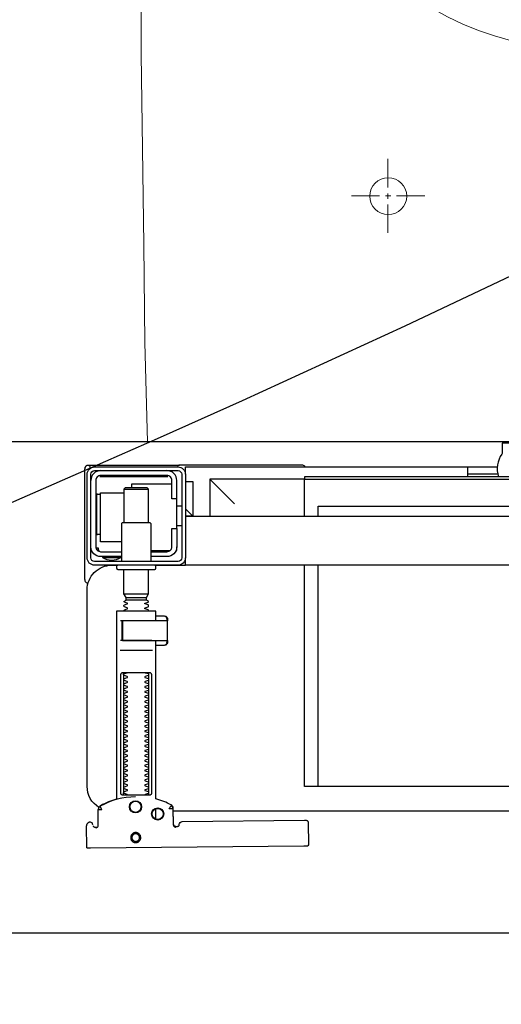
# Model space of a CAD drawing. Header units: millimetres. Extents: x 42924 to 92944, y -369470 to -179866.
# Tile 35 of 256: x 46410 to 46430, y -182070 to -182030. Entities that reach past the tile are written whole.
import ezdxf

# ---------------------------------------------------------------- set-up
doc = ezdxf.new("R2010")
doc.units = ezdxf.units.MM
doc.layers.get('0').update_dxf_attribs({"color": 8})
for name, color, linetype in [('!! 0_ Istn-sciany', 8, 'Continuous'), ('!! 2 ZABUDOWA GK-MDF', 8, 'Continuous'), ('!! 2_wypos-sanitarne', 8, 'Continuous')]:
    doc.layers.add(name, color=color, linetype=linetype)
doc.layers.add('!!_@ wypos sanit nd', color=8, linetype='Continuous', plot=False)
doc.layers.add('E_SAP_ZASIĘG', color=150, linetype='Continuous', plot=False)

# ---------------------------------------------------------------- blocks, each defined once
blk = doc.blocks.new('A$Cff2eaf8b')
for points in [[(0.16424, 0.07378), (0.16327, 0.07377), (0.16304, 0.07374), (0.16282, 0.07366), (0.16262, 0.07353), (0.16265, 0.07357), (0.16258, 0.07337), (0.16257, 0.07317, -0.157432), (0.16238, 0.07258), (0.1621, 0.07218, -0.241147), (0.16129, 0.07175), (0.1115, 0.07128), (0.11133, 0.07127), (0.11119, 0.07127), (0.11107, 0.07127), (0.11094, 0.07128), (0.11078, 0.0713), (0.11062, 0.07135), (0.11047, 0.07143), (0.11033, 0.07153), (0.11022, 0.07165), (0.11012, 0.07179), (0.11005, 0.07194), (0.11001, 0.0721), (0.10999, 0.07227), (0.10995, 0.08127), (0.11022, 0.08166)], [(0.19647, 0.0744), (0.19626, 0.07438), (0.19604, 0.0743), (0.19585, 0.07417), (0.19566, 0.07396, 0.132231), (0.19551, 0.07346), (0.19546, 0.06691)], [(0.19768, 0.0731, 0.415336), (0.19869, 0.07211)], [(0.19885, 0.07212), (0.19898, 0.07212), (0.19912, 0.07213), (0.19927, 0.07216), (0.1994, 0.07222), (0.19953, 0.07229), (0.19965, 0.07238), (0.19975, 0.07248), (0.20007, 0.07294, 0.158481), (0.20025, 0.07353)], [(0.18031, 0.06175, 0.125713), (0.19466, 0.06556, 0.121439), (0.19519, 0.06605, -0.262119), (0.2, 0.0575), (0.2, -0.0225, -0.414214), (0.19, -0.0325), (0.18751, -0.0325, 0.405519), (0.188, -0.032), (0.188, -0.0313, 0.414214), (0.1875, -0.0308), (0.1725, -0.0308, 0.414214), (0.172, -0.0313), (0.172, -0.032, 0.405519), (0.17249, -0.0325, 0.001664), (0.15993, -0.0325)], [(0.172, -0.00986), (0.172, -0.01366, 0.414214), (0.1722, -0.01386), (0.18462, -0.01386), (0.1878, -0.01386, 0.414214), (0.188, -0.01366), (0.188, 0.06267), (0.18885, 0.06292), (0.18969, 0.06319), (0.19052, 0.0635), (0.19134, 0.06382), (0.19215, 0.06417), (0.19295, 0.06454), (0.19374, 0.06494), (0.19456, 0.06538), (0.19464, 0.06544), (0.19473, 0.0655), (0.19481, 0.06557), (0.19488, 0.06564), (0.19495, 0.06572), (0.19502, 0.06581)], [(0.17647, 0.01114, 0.182836), (0.17636, 0.01123), (0.17515, 0.01163, 0.050055), (0.175, 0.0119), (0.175, 0.01218, 0.050055), (0.17515, 0.01244), (0.17636, 0.01285, 0.719897), (0.17636, 0.01323), (0.17515, 0.01363, 0.050055), (0.175, 0.0139), (0.175, 0.01418, 0.050055), (0.17515, 0.01444), (0.17636, 0.01485, 0.719897), (0.17636, 0.01523), (0.17515, 0.01563, 0.050055), (0.175, 0.0159), (0.175, 0.01618, 0.050055), (0.17515, 0.01644), (0.17636, 0.01685, 0.719897), (0.17636, 0.01723), (0.17515, 0.01763, 0.050055), (0.175, 0.0179), (0.175, 0.01818, 0.050055), (0.17515, 0.01844), (0.17636, 0.01885, 0.719897), (0.17636, 0.01923), (0.17515, 0.01963, 0.050055), (0.175, 0.0199), (0.175, 0.02018, 0.050055), (0.17515, 0.02044), (0.17636, 0.02085, 0.719897), (0.17636, 0.02123), (0.17515, 0.02163, 0.050055), (0.175, 0.0219), (0.175, 0.02218, 0.050055), (0.17515, 0.02244), (0.17636, 0.02285, 0.719897), (0.17636, 0.02323), (0.17515, 0.02363, 0.050055), (0.175, 0.0239), (0.175, 0.02418, 0.050055), (0.17515, 0.02444), (0.17636, 0.02485, 0.719897), (0.17636, 0.02523), (0.17515, 0.02563, 0.050055), (0.175, 0.0259), (0.175, 0.02618, 0.050055), (0.17515, 0.02644), (0.17636, 0.02685, 0.719897), (0.17636, 0.02723), (0.17515, 0.02763, 0.050055), (0.175, 0.0279), (0.175, 0.02818, 0.050055), (0.17515, 0.02844), (0.17636, 0.02885, 0.719897), (0.17636, 0.02923), (0.17515, 0.02963, 0.050055), (0.175, 0.0299), (0.175, 0.03018, 0.050055), (0.17515, 0.03044), (0.17636, 0.03085, 0.719897), (0.17636, 0.03123), (0.17515, 0.03163, 0.050055), (0.175, 0.0319), (0.175, 0.03218, 0.050055), (0.17515, 0.03244), (0.17636, 0.03285, 0.719897), (0.17636, 0.03323), (0.17515, 0.03363, 0.050055), (0.175, 0.0339), (0.175, 0.03418, 0.050055), (0.17515, 0.03444), (0.17636, 0.03485, 0.719897), (0.17636, 0.03523), (0.17515, 0.03563, 0.050055), (0.175, 0.0359), (0.175, 0.03618, 0.050055), (0.17515, 0.03644), (0.17636, 0.03685, 0.719897), (0.17636, 0.03723), (0.17515, 0.03763, 0.050055), (0.175, 0.0379), (0.175, 0.03818, 0.050055), (0.17515, 0.03844), (0.17636, 0.03885, 0.719897), (0.17636, 0.03923), (0.17515, 0.03963, 0.050055), (0.175, 0.0399), (0.175, 0.04018, 0.050055), (0.17515, 0.04044), (0.17636, 0.04085, 0.719897), (0.17636, 0.04123), (0.17515, 0.04163, 0.050055), (0.175, 0.0419), (0.175, 0.04218, 0.050055), (0.17515, 0.04244), (0.17636, 0.04285, 0.719897), (0.17636, 0.04323), (0.17515, 0.04363, 0.050055), (0.175, 0.0439), (0.175, 0.04418, 0.050055), (0.17515, 0.04444), (0.17636, 0.04485, 0.719897), (0.17636, 0.04523), (0.17515, 0.04563, 0.050055), (0.175, 0.0459), (0.175, 0.04618, 0.050055), (0.17515, 0.04644), (0.17636, 0.04685, 0.719897), (0.17636, 0.04723), (0.17515, 0.04763, 0.050055), (0.175, 0.0479), (0.175, 0.04818, 0.050055), (0.17515, 0.04844), (0.17636, 0.04885, 0.719897), (0.17636, 0.04923), (0.17515, 0.04963, 0.050055), (0.175, 0.0499), (0.175, 0.05018, 0.050055), (0.17515, 0.05044), (0.17636, 0.05085, 0.719897), (0.17636, 0.05123), (0.17515, 0.05163, 0.050055), (0.175, 0.0519), (0.175, 0.05218, 0.050055), (0.17515, 0.05244), (0.17636, 0.05285, 0.719897), (0.17636, 0.05323), (0.17515, 0.05363, 0.050055), (0.175, 0.0539), (0.175, 0.05418, 0.050055), (0.17515, 0.05444), (0.17636, 0.05485, 0.719897), (0.17636, 0.05523), (0.17515, 0.05563, 0.050055), (0.175, 0.0559), (0.175, 0.05618, 0.050055), (0.17515, 0.05644), (0.17636, 0.05685, 0.719897), (0.17636, 0.05723), (0.17515, 0.05763, 0.050055), (0.175, 0.0579), (0.175, 0.05818, 0.050055), (0.17515, 0.05844), (0.17636, 0.05885, 0.719897), (0.17636, 0.05923), (0.17515, 0.05963, 0.050055), (0.175, 0.0599), (0.175, 0.06018, 0.050055), (0.17515, 0.06044), (0.17636, 0.06085, 0.474594), (0.17647, 0.06114)], [(0.18353, 0.06114, 0.474594), (0.18364, 0.06085), (0.18485, 0.06044, 0.050055), (0.185, 0.06018), (0.185, 0.0599, 0.050055), (0.18485, 0.05963), (0.18364, 0.05923, 0.719897), (0.18364, 0.05885), (0.18485, 0.05844, 0.050055), (0.185, 0.05818), (0.185, 0.0579, 0.050055), (0.18485, 0.05763), (0.18364, 0.05723, 0.719897), (0.18364, 0.05685), (0.18485, 0.05644, 0.050055), (0.185, 0.05618), (0.185, 0.0559, 0.050055), (0.18485, 0.05563), (0.18364, 0.05523, 0.719897), (0.18364, 0.05485), (0.18485, 0.05444, 0.050055), (0.185, 0.05418), (0.185, 0.0539, 0.050055), (0.18485, 0.05363), (0.18364, 0.05323, 0.719897), (0.18364, 0.05285), (0.18485, 0.05244, 0.050055), (0.185, 0.05218), (0.185, 0.0519, 0.050055), (0.18485, 0.05163), (0.18364, 0.05123, 0.719897), (0.18364, 0.05085), (0.18485, 0.05044, 0.050055), (0.185, 0.05018), (0.185, 0.0499, 0.050055), (0.18485, 0.04963), (0.18364, 0.04923, 0.719897), (0.18364, 0.04885), (0.18485, 0.04844, 0.050055), (0.185, 0.04818), (0.185, 0.0479, 0.050055), (0.18485, 0.04763), (0.18364, 0.04723, 0.719897), (0.18364, 0.04685), (0.18485, 0.04644, 0.050055), (0.185, 0.04618), (0.185, 0.0459, 0.050055), (0.18485, 0.04563), (0.18364, 0.04523, 0.719897), (0.18364, 0.04485), (0.18485, 0.04444, 0.050055), (0.185, 0.04418), (0.185, 0.0439, 0.050055), (0.18485, 0.04363), (0.18364, 0.04323, 0.719897), (0.18364, 0.04285), (0.18485, 0.04244, 0.050055), (0.185, 0.04218), (0.185, 0.0419, 0.050055), (0.18485, 0.04163), (0.18364, 0.04123, 0.719897), (0.18364, 0.04085), (0.18485, 0.04044, 0.050055), (0.185, 0.04018), (0.185, 0.0399, 0.050055), (0.18485, 0.03963), (0.18364, 0.03923, 0.719897), (0.18364, 0.03885), (0.18485, 0.03844, 0.050055), (0.185, 0.03818), (0.185, 0.0379, 0.050055), (0.18485, 0.03763), (0.18364, 0.03723, 0.719897), (0.18364, 0.03685), (0.18485, 0.03644, 0.050055), (0.185, 0.03618), (0.185, 0.0359, 0.050055), (0.18485, 0.03563), (0.18364, 0.03523, 0.719897), (0.18364, 0.03485), (0.18485, 0.03444, 0.050055), (0.185, 0.03418), (0.185, 0.0339, 0.050055), (0.18485, 0.03363), (0.18364, 0.03323, 0.719897), (0.18364, 0.03285), (0.18485, 0.03244, 0.050055), (0.185, 0.03218), (0.185, 0.0319, 0.050055), (0.18485, 0.03163), (0.18364, 0.03123, 0.719897), (0.18364, 0.03085), (0.18485, 0.03044, 0.050055), (0.185, 0.03018), (0.185, 0.0299, 0.050055), (0.18485, 0.02963), (0.18364, 0.02923, 0.719897), (0.18364, 0.02885), (0.18485, 0.02844, 0.050055), (0.185, 0.02818), (0.185, 0.0279, 0.050055), (0.18485, 0.02763), (0.18364, 0.02723, 0.719897), (0.18364, 0.02685), (0.18485, 0.02644, 0.050055), (0.185, 0.02618), (0.185, 0.0259, 0.050055), (0.18485, 0.02563), (0.18364, 0.02523, 0.719897), (0.18364, 0.02485), (0.18485, 0.02444, 0.050055), (0.185, 0.02418), (0.185, 0.0239, 0.050055), (0.18485, 0.02363), (0.18364, 0.02323, 0.719897), (0.18364, 0.02285), (0.18485, 0.02244, 0.050055), (0.185, 0.02218), (0.185, 0.0219, 0.050055), (0.18485, 0.02163), (0.18364, 0.02123, 0.719897), (0.18364, 0.02085), (0.18485, 0.02044, 0.050055), (0.185, 0.02018), (0.185, 0.0199, 0.050055), (0.18485, 0.01963), (0.18364, 0.01923, 0.719897), (0.18364, 0.01885), (0.18485, 0.01844, 0.050055), (0.185, 0.01818), (0.185, 0.0179, 0.050055), (0.18485, 0.01763), (0.18364, 0.01723, 0.719897), (0.18364, 0.01685), (0.18485, 0.01644, 0.050055), (0.185, 0.01618), (0.185, 0.0159, 0.050055), (0.18485, 0.01563), (0.18364, 0.01523, 0.719897), (0.18364, 0.01485), (0.18485, 0.01444, 0.050055), (0.185, 0.01418), (0.185, 0.0139, 0.050055), (0.18485, 0.01363), (0.18364, 0.01323, 0.719897), (0.18364, 0.01285), (0.18485, 0.01244, 0.050055), (0.185, 0.01218), (0.185, 0.0119, 0.050055), (0.18485, 0.01163), (0.18364, 0.01123, 0.182836), (0.18353, 0.01114)], [(0.18575, -0.00966), (0.18575, -0.00207), (0.18572, -0.00196), (0.18564, -0.00189), (0.18554, -0.00186), (0.18565, -0.00188), (0.18573, -0.00194), (0.18577, -0.00204), (0.18577, -0.00966), (0.18574, -0.00977), (0.18566, -0.00984), (0.18547, -0.00986), (0.18558, -0.00981), (0.18563, -0.00966), (0.18563, -0.00206), (0.18557, -0.00191), (0.18547, -0.00186), (0.16743, -0.00186, 0.414214), (0.16723, -0.00206), (0.16723, -0.00966, 0.414214), (0.16743, -0.00986), (0.18547, -0.00986)], [(0.18555, -0.00986, 0.414213), (0.18575, -0.00966), (0.18575, -0.00207), (0.18575, -0.00966), (0.18572, -0.00977), (0.18564, -0.00984), (0.18554, -0.00986)], [(0.175, -0.01382), (0.175, -0.01406, -0.050055), (0.17515, -0.01432), (0.17636, -0.01473, -0.719897), (0.17636, -0.01511), (0.17515, -0.01552, -0.050055), (0.175, -0.01578), (0.175, -0.01606, -0.050055), (0.17515, -0.01632), (0.17636, -0.01673, -0.719897), (0.17636, -0.01711), (0.17515, -0.01752, -0.050055), (0.175, -0.01778), (0.1759, -0.0183), (0.1759, -0.01936), (0.175, -0.02092), (0.175, -0.0308)], [(0.185, -0.01382), (0.185, -0.01406, 0.050055), (0.18485, -0.01432), (0.18364, -0.01473, 0.719897), (0.18364, -0.01511), (0.18485, -0.01552, 0.050055), (0.185, -0.01578), (0.185, -0.01606, 0.050055), (0.18485, -0.01632), (0.18364, -0.01673, 0.719897), (0.18364, -0.01711), (0.18485, -0.01752, 0.050055), (0.185, -0.01778), (0.1841, -0.0183), (0.1841, -0.01936), (0.185, -0.02092), (0.185, -0.0308)], [(0.2001, -0.02534, 0.126559), (0.19961, -0.02525)], [(0.20099, -0.02671, 0.198909), (0.20055, -0.02564, 0.091301), (0.2001, -0.02534)], [(0.16379, -0.0385), (0.1635, -0.0385), (0.1635, -0.04, -0.414214), (0.1675, -0.036), (0.174, -0.036)], [(0.174, -0.034), (0.174, -0.0493, 0.414214), (0.1745, -0.0498), (0.1855, -0.0498, 0.414214), (0.186, -0.0493), (0.186, -0.034)], [(0.19375, -0.03562, 0.119096), (0.19, -0.03454, 0.119096), (0.18625, -0.03562)], [(0.19375, -0.036), (0.19375, -0.03562), (0.18625, -0.03562), (0.18625, -0.036), (0.1945, -0.036, -0.414214), (0.1985, -0.04)], [(0.174, -0.038), (0.1675, -0.038, 0.414214), (0.1655, -0.04), (0.1655, -0.0475), (0.1635, -0.0475), (0.1635, -0.067, 0.414214), (0.1675, -0.071)], [(0.1635, -0.0595), (0.1655, -0.0595), (0.1655, -0.067, 0.414214), (0.1675, -0.069), (0.1945, -0.069, 0.414214), (0.1965, -0.067), (0.1965, -0.04, 0.414214), (0.1945, -0.038), (0.186, -0.038)], [(0.1945, -0.04497), (0.19515, -0.04496), (0.19542, -0.04496), (0.1956, -0.04496), (0.19566, -0.04496, 0.116465), (0.19589, -0.0449), (0.196, -0.04485), (0.196, -0.06155), (0.19589, -0.0615, 0.116465), (0.19566, -0.06144), (0.19542, -0.06144), (0.19515, -0.06144), (0.1945, -0.06143)], [(0.1945, -0.071, 0.414214), (0.1985, -0.067)], [(-0.04, -0.0685), (-0.03255, -0.0685, 0.236962), (-0.03118, -0.07775, -0.154353), (-0.031, -0.07832), (-0.031, -0.08218), (0.031, -0.08218), (0.031, -0.07832, -0.154353), (0.03118, -0.07775, 0.236962), (0.03255, -0.0685), (0.04, -0.0685)], [(0.2001, -0.07306, 0.091301), (0.20055, -0.07276, 0.198909), (0.20099, -0.0717)], [(0.11124, -0.0725), (0.11142, -0.07274), (0.11165, -0.07293), (0.11192, -0.07308), (0.1122, -0.07317), (0.1125, -0.0732), (0.1623, -0.0732, 0.326231), (0.16325, -0.0725)], [(0.1987, -0.07216, 0.000114), (0.1987, -0.07216, 0.517015), (0.20003, -0.07309), (0.19993, -0.07313), (0.19983, -0.07315), (0.19971, -0.07318), (0.19958, -0.07319), (0.19948, -0.07319), (0.19903, -0.07319), (0.19841, -0.07319), (0.19771, -0.07319), (0.16427, -0.07319), (0.16392, -0.07319), (0.16356, -0.07319), (0.16323, -0.07319), (0.16293, -0.07319), (0.16269, -0.07319), (0.16249, -0.07319), (0.16236, -0.07319)]]:
    blk.add_lwpolyline(points, format="xyb")
for points in [[(0.19864, 0.08252), (0.11173, 0.08169)], [(0.20013, 0.08252), (0.20025, 0.07353)], [(0.16386, 0.07389), (0.16409, 0.07384), (0.16425, 0.07378), (0.1644, 0.07368), (0.16452, 0.07356), (0.16463, 0.07342), (0.16471, 0.07326), (0.16476, 0.07309), (0.16478, 0.07292), (0.16496, 0.06636), (0.16497, 0.06624), (0.16498, 0.06614), (0.165, 0.06604), (0.16503, 0.06594), (0.16507, 0.06584), (0.16511, 0.06575), (0.16516, 0.06566), (0.16521, 0.06557), (0.16527, 0.06549), (0.16534, 0.0654), (0.16542, 0.06533), (0.1655, 0.06526), (0.16558, 0.06519), (0.16567, 0.06513), (0.16576, 0.06508), (0.16651, 0.0647), (0.16726, 0.06433), (0.16803, 0.06399), (0.16881, 0.06367), (0.1696, 0.06337), (0.17039, 0.06309), (0.17119, 0.06284), (0.172, 0.0626), (0.172, -0.00186)], [(0.1651, 0.06653), (0.16492, 0.07312), (0.1649, 0.07329), (0.16485, 0.07345), (0.16478, 0.07361), (0.16467, 0.07374), (0.16455, 0.07386), (0.16441, 0.07396), (0.16425, 0.07403), (0.16409, 0.07408), (0.16391, 0.07409)], [(0.19757, 0.07355), (0.19749, 0.07368), (0.19738, 0.0738), (0.19726, 0.0739), (0.19713, 0.07399), (0.19698, 0.07405), (0.19683, 0.07408), (0.19667, 0.07409), (0.19577, 0.07408)], [(0.172, 0.07087), (0.172, 0.06656)], [(0.16493, 0.0675), (-0.16477, 0.0675)], [(0.17483, 0.06014), (0.17483, 0.01214)], [(0.18523, 0.01214), (0.18523, 0.06014)], [(-0.11847, -0.0325), (-0.11847, 0.0575), (0.11153, 0.0575), (0.11153, -0.0325)], [(0.10602, 0.0575), (0.10602, -0.0325)], [(0.16811, -0.00015), (0.16776, -0.00056), (0.16776, -0.00022), (0.16779, -0.00011), (0.16786, -0.00004), (0.16797, 0), (0.1681, 0.00001), (0.16822, 0.00001), (0.16841, 0.00003), (0.16887, 0.00014), (0.172, 0.00014)], [(0.16848, 0.00006), (0.16856, 0.00012), (0.16876, 0.00014)], [(0.18662, 0.00214), (0.17345, 0.00214)], [(0.16732, -0.0019), (0.16732, -0.00074), (0.16736, -0.00062), (0.16746, -0.00054), (0.16767, -0.00049)], [(0.16751, -0.00165), (0.16754, -0.00139), (0.16766, -0.00086)], [(0.17371, -0.00186), (0.18481, -0.00186), (0.18637, -0.00186)], [(0.16767, -0.01124), (0.16755, -0.01122), (0.16746, -0.01119), (0.16737, -0.01112), (0.16732, -0.01098), (0.16732, -0.00983)], [(0.16766, -0.01087), (0.16754, -0.01033), (0.16751, -0.01008)], [(0.172, -0.01186), (0.16887, -0.01186), (0.16841, -0.01176), (0.16831, -0.01174), (0.16819, -0.01174), (0.16806, -0.01173), (0.16794, -0.01172), (0.16783, -0.01166), (0.16776, -0.01151), (0.16776, -0.01117), (0.16811, -0.01157)], [(0.16876, -0.01186), (0.16866, -0.01186), (0.16848, -0.01178)], [(0.18558, -0.00986), (0.18637, -0.00986)], [(0.1759, -0.0183), (0.1841, -0.0183)], [(0.1841, -0.01936), (0.1759, -0.01936)], [(0.185, -0.02092), (0.175, -0.02092)], [(0.19962, -0.02522), (0.19976, -0.02523), (0.19987, -0.02526), (0.20001, -0.0253)], [(0.20099, -0.02671), (0.20099, -0.0717)], [(-0.16, -0.0355), (-0.16, -0.0325), (0.16, -0.0325), (0.16, -0.0355)], [(0.16, -0.0485), (0.16, -0.0365)], [(0.1635, -0.0475), (0.1635, -0.04)], [(0.174, -0.0385), (0.16618, -0.0385)], [(0.167, -0.03806), (0.16693, -0.03815), (0.16687, -0.03825), (0.16681, -0.03837), (0.16675, -0.0385)], [(0.19499, -0.03806), (0.19506, -0.03814), (0.19512, -0.03823), (0.19517, -0.03833), (0.19521, -0.03842), (0.19525, -0.03853), (0.19528, -0.03863), (0.19531, -0.03874), (0.19533, -0.03885), (0.19535, -0.03896), (0.19537, -0.03907), (0.19538, -0.03917), (0.19539, -0.03927), (0.19537, -0.03937), (0.19547, -0.0394), (0.19557, -0.0394), (0.19567, -0.0394), (0.19578, -0.0394), (0.19589, -0.0394), (0.19612, -0.0394), (0.19616, -0.0393), (0.19615, -0.03919), (0.19613, -0.03907), (0.19609, -0.03894), (0.19605, -0.03882), (0.19594, -0.03861)], [(0.186, -0.042), (0.1945, -0.042), (0.1945, -0.062), (0.185, -0.062)], [(0.19591, -0.04489), (0.19602, -0.04489), (0.19615, -0.04489), (0.19632, -0.04489), (0.1965, -0.04489)], [(0.1615, -0.0485), (0.1635, -0.0485)], [(0.175, -0.0498), (0.175, -0.06346), (0.1755, -0.06396), (0.1845, -0.06396), (0.185, -0.06346), (0.185, -0.0498)], [(0.16, -0.0555), (0.157, -0.0525), (0.16, -0.0525), (-0.16, -0.0525), (-0.157, -0.0525), (-0.16, -0.0555)], [(0.10602, -0.0525), (0.10602, -0.05658), (-0.11847, -0.05658)], [(0.11153, -0.0525), (0.11153, -0.0675), (0.15, -0.0675)], [(0.14, -0.0575), (0.15, -0.0675), (0.15, -0.0525)], [(0.16, -0.0665), (0.157, -0.0665), (0.157, -0.0525)], [(0.1615, -0.0565), (0.1635, -0.0565)], [(0.1655, -0.0655), (0.182, -0.0655), (0.182, -0.06396)], [(0.185, -0.06346), (0.175, -0.06346)], [(0.1965, -0.06151), (0.19632, -0.06151), (0.19615, -0.06151), (0.19602, -0.06151), (0.19591, -0.06151)], [(0.03283, -0.0695), (0.045, -0.0695)], [(0.16, -0.0695), (0.16, -0.0725), (0.03305, -0.0725)], [(0.045, -0.0685), (0.045, -0.0725)], [(0.16721, -0.0685), (0.19466, -0.0685), (0.19478, -0.0685)], [(0.17, -0.069), (0.17, -0.0685)], [(0.174, -0.069), (0.174, -0.0685)]]:
    blk.add_lwpolyline(points)
for points in [[(0.18024, 0.0763), (0.18044, 0.07631), (0.18064, 0.07634), (0.18083, 0.07639), (0.18102, 0.07646), (0.1812, 0.07655), (0.18138, 0.07665), (0.18154, 0.07677), (0.18168, 0.07691), (0.18182, 0.07706), (0.18193, 0.07722), (0.18204, 0.0774), (0.18212, 0.07758), (0.18219, 0.07777), (0.18223, 0.07796), (0.18226, 0.07816), (0.18227, 0.07836), (0.18226, 0.07857), (0.18223, 0.07876), (0.18217, 0.07896), (0.18211, 0.07915), (0.18202, 0.07933), (0.18191, 0.0795), (0.18179, 0.07966), (0.18165, 0.07981), (0.1815, 0.07994), (0.18134, 0.08006), (0.18117, 0.08016), (0.18099, 0.08024), (0.1808, 0.08031), (0.1806, 0.08036), (0.1804, 0.08038), (0.1802, 0.08039), (0.18, 0.08038), (0.1798, 0.08035), (0.17961, 0.0803), (0.17942, 0.08023), (0.17924, 0.08014), (0.17907, 0.08004), (0.17891, 0.07992), (0.17876, 0.07978), (0.17863, 0.07963), (0.17851, 0.07947), (0.17841, 0.07929), (0.17832, 0.07911), (0.17826, 0.07892), (0.17821, 0.07872), (0.17818, 0.07853), (0.17817, 0.07832), (0.17819, 0.07812), (0.17822, 0.07793), (0.17827, 0.07773), (0.17834, 0.07754), (0.17842, 0.07736), (0.17853, 0.07719), (0.17865, 0.07703), (0.17879, 0.07688), (0.17894, 0.07675), (0.1791, 0.07663), (0.17927, 0.07653), (0.17946, 0.07645), (0.17965, 0.07638), (0.17984, 0.07633), (0.18004, 0.07631)], [(0.18023, 0.07679), (0.18038, 0.0768), (0.18053, 0.07682), (0.18068, 0.07686), (0.18082, 0.07691), (0.18096, 0.07698), (0.18109, 0.07706), (0.18121, 0.07715), (0.18132, 0.07725), (0.18143, 0.07737), (0.18151, 0.07749), (0.18159, 0.07762), (0.18166, 0.07776), (0.18171, 0.0779), (0.18174, 0.07805), (0.18176, 0.0782), (0.18177, 0.07835), (0.18176, 0.0785), (0.18174, 0.07866), (0.1817, 0.0788), (0.18164, 0.07895), (0.18158, 0.07908), (0.1815, 0.07921), (0.18141, 0.07933), (0.1813, 0.07944), (0.18119, 0.07955), (0.18107, 0.07964), (0.18093, 0.07971), (0.1808, 0.07978), (0.18065, 0.07983), (0.18051, 0.07986), (0.18036, 0.07988), (0.1802, 0.07989), (0.18005, 0.07988), (0.1799, 0.07986), (0.17975, 0.07982), (0.17961, 0.07976), (0.17947, 0.0797), (0.17935, 0.07962), (0.17922, 0.07953), (0.17911, 0.07942), (0.17901, 0.07931), (0.17892, 0.07919), (0.17884, 0.07906), (0.17878, 0.07892), (0.17873, 0.07877), (0.1787, 0.07863), (0.17867, 0.07848), (0.17867, 0.07832), (0.17868, 0.07817), (0.1787, 0.07802), (0.17874, 0.07787), (0.17879, 0.07773), (0.17886, 0.07759), (0.17894, 0.07746), (0.17903, 0.07734), (0.17913, 0.07723), (0.17925, 0.07713), (0.17937, 0.07704), (0.1795, 0.07696), (0.17964, 0.0769), (0.17978, 0.07685), (0.17993, 0.07682), (0.18008, 0.07679)], [(0.16587, 0.06536), (0.16582, 0.06538), (0.16577, 0.06542), (0.16573, 0.06545), (0.16568, 0.06549), (0.16563, 0.06553), (0.16558, 0.06558), (0.16553, 0.06563), (0.16548, 0.06568), (0.16544, 0.06573), (0.1654, 0.06579), (0.16536, 0.06585), (0.16532, 0.06591), (0.16529, 0.06597), (0.16526, 0.06603), (0.16523, 0.0661), (0.16521, 0.06616), (0.16519, 0.06623), (0.16517, 0.06629), (0.16515, 0.06636), (0.16514, 0.06642), (0.16514, 0.06648), (0.16513, 0.06654), (0.16513, 0.06659), (0.16518, 0.06661), (0.16643, 0.06666), (0.16648, 0.06666), (0.16654, 0.06666), (0.16659, 0.06668), (0.16664, 0.06665), (0.16661, 0.06661), (0.16658, 0.06656), (0.16655, 0.06651), (0.16652, 0.06645), (0.16594, 0.06536)], [(0.18533, 0.06114), (0.18541, 0.06113), (0.1855, 0.06112), (0.18559, 0.06111), (0.18567, 0.06108), (0.18575, 0.06105), (0.18583, 0.06101), (0.18591, 0.06096), (0.18597, 0.0609), (0.18604, 0.06084), (0.18609, 0.06076), (0.18615, 0.06068), (0.18619, 0.06058), (0.18623, 0.06048), (0.18625, 0.06037), (0.18627, 0.06025), (0.18628, 0.06014), (0.18628, 0.01214), (0.18627, 0.01202), (0.18625, 0.01191), (0.18623, 0.0118), (0.18619, 0.01169), (0.18615, 0.0116), (0.18609, 0.01151), (0.18604, 0.01144), (0.18597, 0.01137), (0.18591, 0.01131), (0.18583, 0.01126), (0.18575, 0.01122), (0.18567, 0.01119), (0.18559, 0.01117), (0.1855, 0.01115), (0.18541, 0.01114), (0.18533, 0.01114), (0.17475, 0.01114), (0.17466, 0.01114), (0.17457, 0.01115), (0.17449, 0.01117), (0.1744, 0.01119), (0.17432, 0.01122), (0.17424, 0.01126), (0.17416, 0.01131), (0.17409, 0.01137), (0.17403, 0.01144), (0.17397, 0.01151), (0.17392, 0.0116), (0.17387, 0.01169), (0.17384, 0.0118), (0.17381, 0.01191), (0.17379, 0.01202), (0.17379, 0.01214), (0.17379, 0.06014), (0.17379, 0.06025), (0.17381, 0.06037), (0.17384, 0.06048), (0.17387, 0.06058), (0.17392, 0.06068), (0.17397, 0.06076), (0.17403, 0.06084), (0.17409, 0.0609), (0.17416, 0.06096), (0.17424, 0.06101), (0.17432, 0.06105), (0.1744, 0.06108), (0.17449, 0.06111), (0.17457, 0.06112), (0.17466, 0.06113), (0.17475, 0.06114)], [(-0.11847, -0.0685), (0.11153, -0.0685), (0.11153, -0.0675), (-0.11847, -0.0675)]]:
    blk.add_lwpolyline(points, close=True)
for points in [[(0.19546, 0.0669), (0.19546, 0.0669), (0.19546, 0.0669), (0.19546, 0.06691), (0.19546, 0.06691), (0.19546, 0.06691), (0.19546, 0.06691), (0.19546, 0.06691), (0.19546, 0.06691), (0.19546, 0.06691), (0.19546, 0.06691), (0.19546, 0.06691), (0.19546, 0.06691), (0.19546, 0.06691), (0.19546, 0.06691), (0.19546, 0.06691), (0.19546, 0.06691), (0.19546, 0.06691), (0.19546, 0.06691), (0.19546, 0.06691), (0.19546, 0.0669), (0.19546, 0.0669), (0.19546, 0.0669), (0.19546, 0.0669), (0.19546, 0.0669), (0.19546, 0.0669), (0.19546, 0.0669), (0.19546, 0.0669), (0.19546, 0.0669), (0.19546, 0.0669), (0.19546, 0.0669), (0.19546, 0.0669), (0.19546, 0.0669), (0.19546, 0.0669), (0.19546, 0.0669), (0.19546, 0.0669), (0.19545, 0.0669), (0.19545, 0.06691), (0.19545, 0.06691), (0.19545, 0.06691), (0.19545, 0.06691), (0.19545, 0.06691), (0.19545, 0.06691), (0.19545, 0.06691), (0.19545, 0.06691), (0.19544, 0.06691), (0.19544, 0.06691), (0.19544, 0.0669), (0.19544, 0.0669), (0.19544, 0.0669), (0.19543, 0.0669), (0.19543, 0.0669), (0.19543, 0.0669), (0.19543, 0.0669), (0.19543, 0.0669), (0.19543, 0.0669), (0.19543, 0.0669), (0.19542, 0.0669), (0.19542, 0.0669), (0.19542, 0.0669), (0.19542, 0.0669), (0.19542, 0.0669), (0.19541, 0.0669), (0.19541, 0.0669), (0.19541, 0.0669), (0.19541, 0.0669), (0.19541, 0.0669), (0.1954, 0.0669), (0.1954, 0.0669), (0.1954, 0.0669), (0.19539, 0.0669), (0.19539, 0.0669), (0.19539, 0.0669), (0.19537, 0.06691), (0.19537, 0.06691), (0.19537, 0.06691), (0.19536, 0.06691), (0.19536, 0.06691), (0.19535, 0.06691), (0.19535, 0.06691), (0.19534, 0.06691), (0.19534, 0.06691), (0.19533, 0.06691), (0.19533, 0.06691), (0.19532, 0.06691), (0.19532, 0.06691), (0.19531, 0.06691), (0.19531, 0.06691), (0.1953, 0.06691), (0.19529, 0.06691), (0.19529, 0.06691), (0.19528, 0.06691), (0.19527, 0.06691), (0.19527, 0.06691), (0.19526, 0.06691), (0.19525, 0.06691), (0.19524, 0.06691), (0.19523, 0.06691), (0.19523, 0.06691), (0.19522, 0.06691), (0.19521, 0.06691), (0.1952, 0.06691), (0.19519, 0.06691), (0.19518, 0.06691), (0.19517, 0.06691), (0.19516, 0.06691), (0.19515, 0.06691), (0.19514, 0.06691), (0.19513, 0.06691), (0.19512, 0.06691), (0.19511, 0.06691), (0.1951, 0.06691), (0.19509, 0.06691), (0.19508, 0.06691), (0.19507, 0.06691), (0.19506, 0.06691), (0.19505, 0.06691), (0.19504, 0.06691), (0.19503, 0.06691), (0.19502, 0.06691), (0.19501, 0.06691), (0.19499, 0.06691), (0.19498, 0.06691), (0.19497, 0.06691), (0.19496, 0.06691), (0.19495, 0.06691), (0.19494, 0.06692), (0.19492, 0.06692), (0.19491, 0.06692), (0.1949, 0.06692), (0.19489, 0.06692), (0.19487, 0.06692), (0.19486, 0.06692), (0.19485, 0.06692), (0.19484, 0.06692), (0.19482, 0.06692), (0.19481, 0.06692), (0.19469, 0.06692), (0.19464, 0.06692), (0.19459, 0.06692), (0.19456, 0.06692), (0.19453, 0.06692), (0.19451, 0.06692), (0.19448, 0.06692), (0.19445, 0.06692), (0.19443, 0.06692), (0.1944, 0.06692), (0.19438, 0.06692), (0.19435, 0.06692), (0.19433, 0.06692), (0.1943, 0.06692), (0.19428, 0.06692), (0.19427, 0.06692), (0.19425, 0.06692), (0.19423, 0.06692), (0.19422, 0.06692), (0.19421, 0.06692), (0.19419, 0.06692), (0.19418, 0.06692), (0.19418, 0.06692), (0.19417, 0.06692), (0.19416, 0.06692), (0.19416, 0.06692), (0.19415, 0.06692), (0.19415, 0.06693), (0.19414, 0.06693), (0.19414, 0.06693), (0.19413, 0.06693), (0.19413, 0.06693), (0.19412, 0.06693), (0.19412, 0.06693), (0.19411, 0.06693), (0.19411, 0.06693), (0.19411, 0.06692), (0.1941, 0.06692), (0.1941, 0.06692), (0.1941, 0.06692), (0.19409, 0.06692), (0.19409, 0.06692), (0.19409, 0.06692), (0.19408, 0.06692), (0.19408, 0.06692), (0.19408, 0.06692), (0.19407, 0.06692), (0.19407, 0.06692), (0.19406, 0.06692), (0.19406, 0.06692), (0.19406, 0.06692), (0.19406, 0.06692), (0.19405, 0.06692), (0.19405, 0.06692), (0.19405, 0.06692), (0.19405, 0.06692), (0.19404, 0.06693), (0.19404, 0.06693), (0.19404, 0.06693), (0.19403, 0.06693), (0.19403, 0.06693), (0.19402, 0.06693), (0.19402, 0.06694), (0.19402, 0.06694), (0.19401, 0.06694), (0.19401, 0.06694), (0.19401, 0.06694), (0.194, 0.06694), (0.194, 0.06694), (0.194, 0.06694), (0.194, 0.06694), (0.194, 0.06694), (0.194, 0.06694), (0.19399, 0.06694), (0.19399, 0.06694), (0.19399, 0.06694), (0.19399, 0.06694), (0.19399, 0.06694), (0.19399, 0.06694), (0.19399, 0.06694), (0.19398, 0.06694), (0.19398, 0.06694), (0.19398, 0.06694), (0.19398, 0.06693), (0.19398, 0.06693), (0.19397, 0.06693), (0.19397, 0.06693), (0.19397, 0.06693), (0.19397, 0.06693), (0.19397, 0.06692), (0.19397, 0.06692), (0.19397, 0.06692), (0.19397, 0.06692), (0.19397, 0.06692), (0.19397, 0.06691), (0.19397, 0.06691), (0.19397, 0.06691), (0.19397, 0.06691), (0.19397, 0.0669), (0.19397, 0.0669), (0.19397, 0.0669), (0.19397, 0.0669), (0.19397, 0.0669), (0.19397, 0.06689), (0.19397, 0.06689), (0.19397, 0.06689), (0.19397, 0.06689), (0.19397, 0.06689), (0.19397, 0.06688), (0.19397, 0.06688), (0.19398, 0.06688), (0.19398, 0.06688), (0.19398, 0.06688), (0.19398, 0.06687), (0.19399, 0.06687), (0.19399, 0.06687), (0.19399, 0.06687), (0.194, 0.06686), (0.194, 0.06686), (0.19401, 0.06685), (0.19401, 0.06685), (0.19401, 0.06685), (0.19402, 0.06684), (0.19402, 0.06684), (0.19402, 0.06684), (0.19402, 0.06683), (0.19403, 0.06683), (0.19403, 0.06683), (0.19403, 0.06682), (0.19403, 0.06682), (0.19403, 0.06682), (0.19403, 0.06681), (0.19403, 0.06681), (0.19404, 0.06681), (0.19404, 0.06681), (0.19404, 0.0668), (0.19404, 0.0668), (0.19404, 0.0668), (0.19404, 0.06679), (0.19405, 0.06679), (0.19405, 0.06679), (0.19405, 0.06678), (0.19405, 0.06678), (0.19405, 0.06677), (0.19406, 0.06677), (0.19406, 0.06677), (0.19406, 0.06676), (0.19406, 0.06676), (0.19407, 0.06675), (0.19407, 0.06675), (0.19407, 0.06674), (0.19408, 0.06673), (0.19408, 0.06672), (0.19409, 0.06671), (0.1941, 0.0667), (0.1941, 0.06669), (0.19411, 0.06668), (0.19412, 0.06666), (0.19414, 0.06663), (0.19416, 0.06659), (0.19418, 0.06655), (0.19419, 0.06653), (0.1942, 0.06652), (0.19421, 0.0665), (0.19422, 0.06648), (0.19423, 0.06646), (0.19433, 0.06627), (0.19434, 0.06626), (0.19435, 0.06624), (0.19436, 0.06622), (0.19437, 0.06621), (0.19438, 0.06619), (0.19439, 0.06618), (0.1944, 0.06616), (0.1944, 0.06614), (0.19441, 0.06613), (0.19442, 0.06611), (0.19443, 0.0661), (0.19444, 0.06608), (0.19445, 0.06607), (0.19445, 0.06605), (0.19446, 0.06604), (0.19447, 0.06603), (0.19448, 0.06601), (0.19448, 0.066), (0.19449, 0.06598), (0.1945, 0.06597), (0.19451, 0.06596), (0.19451, 0.06595), (0.19452, 0.06593), (0.19453, 0.06592), (0.19453, 0.06591), (0.19454, 0.0659), (0.19455, 0.06588), (0.19455, 0.06587), (0.19456, 0.06586), (0.19457, 0.06585), (0.19457, 0.06584), (0.19458, 0.06583), (0.19458, 0.06582), (0.19459, 0.06581), (0.19459, 0.0658), (0.1946, 0.06579), (0.1946, 0.06578), (0.19461, 0.06577), (0.19461, 0.06576), (0.19462, 0.06575), (0.19462, 0.06574), (0.19463, 0.06573), (0.19463, 0.06572), (0.19464, 0.06572), (0.19464, 0.06571), (0.19464, 0.0657), (0.19465, 0.06569), (0.19465, 0.06569), (0.19466, 0.06568), (0.19466, 0.06567), (0.19466, 0.06567), (0.19467, 0.06566), (0.19467, 0.06566), (0.19467, 0.06565), (0.19467, 0.06565), (0.19468, 0.06564), (0.19468, 0.06564), (0.19468, 0.06564), (0.19468, 0.06563), (0.19468, 0.06563), (0.19468, 0.06563), (0.19468, 0.06563), (0.19468, 0.06563), (0.19468, 0.06562), (0.19469, 0.06562), (0.19469, 0.06562), (0.19469, 0.06562), (0.19469, 0.06562), (0.19469, 0.06562), (0.19469, 0.06562), (0.19469, 0.06561), (0.19469, 0.06561), (0.19469, 0.06561), (0.19469, 0.06561), (0.19469, 0.06561), (0.19469, 0.06561), (0.19469, 0.06561), (0.19469, 0.06561), (0.19469, 0.06561), (0.19469, 0.06561), (0.19469, 0.06561), (0.19469, 0.06561), (0.19469, 0.06561), (0.19469, 0.06561), (0.19469, 0.06561), (0.19469, 0.06561), (0.19469, 0.0656), (0.19469, 0.0656), (0.19469, 0.0656), (0.19469, 0.0656), (0.19469, 0.0656), (0.19469, 0.0656), (0.19468, 0.0656), (0.19468, 0.0656), (0.19468, 0.0656), (0.19468, 0.0656), (0.19468, 0.0656), (0.19468, 0.0656), (0.19468, 0.0656), (0.19469, 0.0656), (0.19469, 0.0656), (0.19469, 0.0656), (0.19469, 0.0656), (0.19469, 0.0656), (0.19469, 0.0656), (0.19469, 0.0656), (0.19469, 0.0656), (0.19469, 0.0656), (0.19469, 0.0656), (0.19469, 0.0656), (0.19469, 0.0656, 0.269557)], [(0.16, -0.0695), (0.16, -0.0355, -0.414214), (0.163, -0.0325), (0.197, -0.0325, -0.414214), (0.2, -0.0355), (0.2, -0.0695, -0.414214), (0.197, -0.0725), (0.163, -0.0725, -0.414214)], [(0.1985, -0.0355), (0.1985, -0.0695, -0.414214), (0.197, -0.071), (0.163, -0.071, -0.414214), (0.1615, -0.0695), (0.1615, -0.0355, -0.414214), (0.163, -0.034), (0.197, -0.034, -0.414214)]]:
    blk.add_lwpolyline(points, format="xyb", close=True)
for centre, radius in [((0.17128, 0.06872), 0.00247), ((0.17128, 0.06871), 0.00227), ((0.18031, 0.0658), 0.00247), ((0.18031, 0.0658), 0.00227)]:
    blk.add_circle(centre, radius)
for centre, major_axis, ratio, start_param, end_param in [((0.11145, 0.08128), (-0.0015, -0.00001), 0.008666, 6.276938, 6.283143), ((0.11172, 0.08167), (0.0015, 0.00001), 0.008666, 1.564549, 3.135353), ((0.19863, 0.08251), (0.0015, 0.00001), 0.008666, 0.000034, 1.564556), ((0.16326, 0.07477), (0.00001, -0.001), 0.006244, 0, 0.008667), ((0.19846, 0.074), (-0.000892, -0.000453), 0.001081, 6.273741, 6.283185), ((0.19868, 0.07311), (-0.001, -0.00001), 0.00236, 6.276941, 6.283185), ((0.19875, 0.07351), (0.0015, 0.00002), 0.011557, 6.27692, 6.283202), ((0.19849, 0.07212), (0.000501, 0.000005), 0.008666, 5.12776, 5.491123), ((0.19868, 0.07311), (0.000013, -0.001), 0.403131, 6.273715, 6.283185), ((0.19883, 0.07312), (0.000018, -0.001), 0.702652, 6.271005, 6.283185), ((0.17484, 0.06014), (0, 0.001), 0.006244, 0, 1.570796), ((0.18031, 0.06225), (0.000005, -0.0005), 0.006244, 0, 0.008667), ((0.18524, 0.06014), (0, -0.001), 0.006244, 3.141593, 4.712389), ((0.17484, 0.01214), (0, -0.001), 0.006244, 4.712389, 6.283185), ((0.18524, 0.01214), (0, -0.001), 0.006244, 4.712389, 6.283185), ((0.16768, -0.00069), (-0.000013, 0.0002), 0.199357, 6.276703, 6.276744), ((0.16768, -0.01104), (-0.000013, -0.0002), 0.199357, 0.006339, 0.00638)]:
    blk.add_ellipse(centre, major_axis=major_axis, ratio=ratio, start_param=start_param, end_param=end_param)
blk = doc.blocks.new('A$C6ce7c513')
at = {"lineweight": 0}
for points in [[(0.17819, -0.23404), (0.17794, -0.15833), (0.17745, -0.11986), (0.17695, -0.08064), (0.17646, -0.04094), (0.17548, -0.00049)], [(-0.17548, -0.00049), (0.17547, -0.00049)], [(0.07756, -0.08557), (0.07756, -0.09717)], [(0.07756, -0.09939), (0.07756, -0.1016)], [(0.06252, -0.10062), (0.07411, -0.10062)], [(0.07633, -0.10062), (0.07855, -0.10062)], [(0.07756, -0.10408), (0.07756, -0.11567)], [(0.08101, -0.10062), (0.09236, -0.10062)]]:
    blk.add_lwpolyline(points, dxfattribs=at)
blk.add_circle((0.07744, -0.1005), 0.00752, dxfattribs=at)
blk.add_ellipse((0, -0.32554), major_axis=(0, -0.16499), ratio=0.830338, start_param=0, end_param=6.283185, dxfattribs=at)

msp = doc.modelspace()

# ---------------------------------------------------------------- linework, layer by layer
at = {"layer": '!! 0_ Istn-sciany'}
msp.add_lwpolyline([(46389.12722, -182066.72377), (46503.12722, -182066.72377)], dxfattribs=at)
at = {"layer": '!! 2 ZABUDOWA GK-MDF'}
msp.add_lwpolyline([(46389.12722, -182046.72377), (46503.12722, -182046.72377)], dxfattribs=at)
at = {"layer": 'E_SAP_ZASIĘG'}
for centre in [(46172.51188, -181498.06894), (46802.53248, -181498.06894)]:
    msp.add_circle(centre, 600, dxfattribs=at)

# ---------------------------------------------------------------- block references
at = {"layer": '!! 2_wypos-sanitarne', "xscale": 100, "yscale": 100, "zscale": 100, "rotation": 180}
msp.add_blockref('A$C6ce7c513', (46433.12705, -182046.78973), dxfattribs=at)
at = {"layer": '!!_@ wypos sanit nd', "xscale": 100, "yscale": 100, "zscale": 100, "rotation": 180}
msp.add_blockref('A$Cff2eaf8b', (46433.12705, -182055.00773), dxfattribs=at)

doc.saveas('drawing.dxf')
